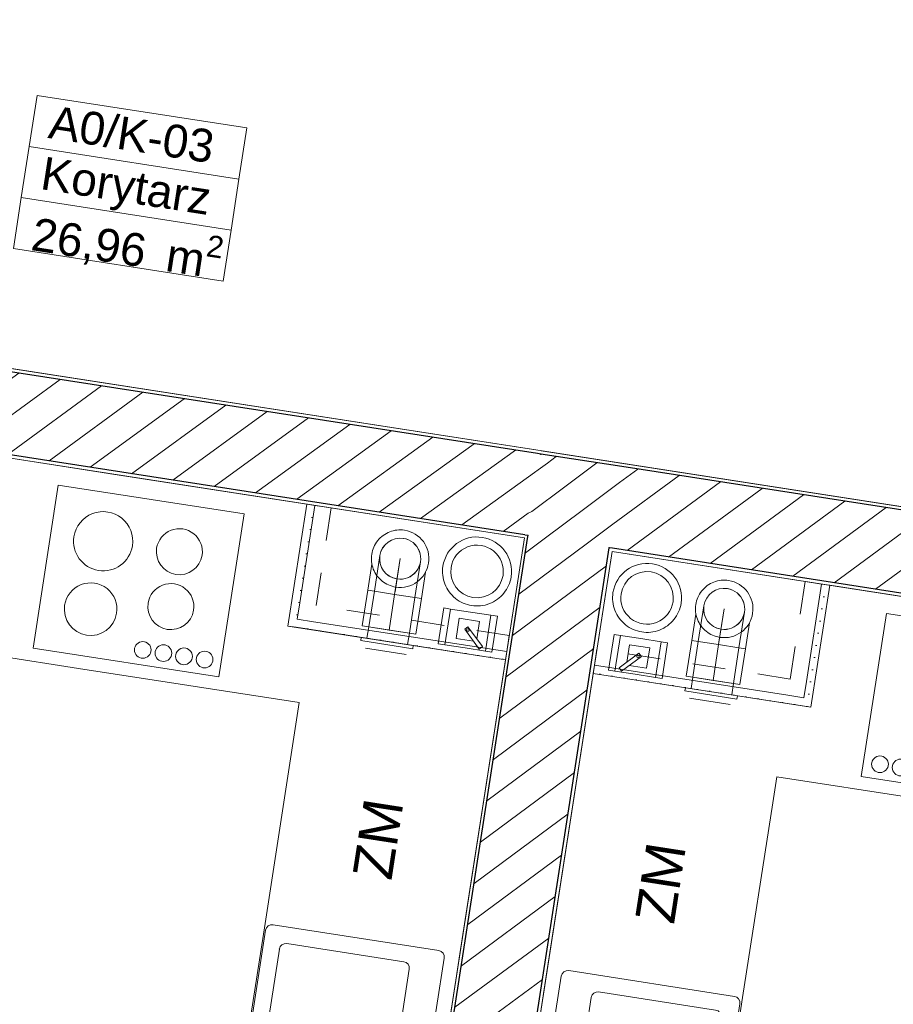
# Model space of a CAD drawing. Header units: metres. Extents: x 5509548 to 5517943, y 5680530 to 5684871.
# Tile 117 of 124: x 5516189.77 to 5516192.43, y 5683290.32 to 5683293.32. Entities that reach past the tile are written whole.
import ezdxf
from ezdxf.enums import TextEntityAlignment as Align

# ---------------------------------------------------------------- set-up
doc = ezdxf.new("R2010")
doc.units = ezdxf.units.M
for name, pattern in [('DASHDOT', [1, 0.5, -0.25, 0, -0.25]), ('DASHED', [0.75, 0.5, -0.25]), ('DASHEDX2', [15, 10, -4.999999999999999]), ('Przerywana gęsta', [90, 60, -30])]:
    doc.linetypes.add(name, pattern=pattern)
for name, color, linetype in [('Nowe_A-Meble-Kuchnia', 7, 'CONTINUOUS'), ('Nowe_A-Strefy-Parter', 7, 'CONTINUOUS'), ('Nowe_A-Wentylacja-Mechaniczna-0-5', 7, 'CONTINUOUS'), ('Nowe_A-Ściany-Wewnętrzne', 7, 'CONTINUOUS')]:
    doc.layers.add(name, color=color, linetype=linetype)
for name, color, linetype, lineweight in [('Nowe_A-Meble-Kuchnia_Nr_pióra__4', 7, 'CONTINUOUS', 13), ('Nowe_A-Wentylacja-Mechaniczna-0-5_Nr_pióra__20', 1, 'CONTINUOUS', 13), ('Nowe_A-Wentylacja-Mechaniczna-0-5_Nr_pióra__47', 7, 'CONTINUOUS', 15), ('Nowe_A-Wentylacja-Mechaniczna-0-5_Nr_pióra__67', 7, 'CONTINUOUS', 13), ('Nowe_A-Ściany-Wewnętrzne_Nr_pióra__27', 7, 'CONTINUOUS', 25), ('Nowe_A-Ściany-Wewnętrzne_Nr_pióra__47', 7, 'CONTINUOUS', 15), ('Nowe_Metryczki pomieszczeń Archicada_Nr_pióra__6', 5, 'CONTINUOUS', 13)]:
    doc.layers.add(name, color=color, linetype=linetype, lineweight=lineweight)
for name, color, linetype, lineweight, true_color in [('Nowe_A-Meble-Kuchnia_Nr_pióra__86', 7, 'CONTINUOUS', 13, 0x5555ff), ('Nowe_A-Strefy-Parter_Nr_pióra__94', 7, 'CONTINUOUS', 13, 0xe4ad2c), ('Nowe_A-Wentylacja-Mechaniczna-0-5_Nr_pióra__85', 7, 'CONTINUOUS', 13, 0x80c2ff)]:
    doc.layers.add(name, color=color, linetype=linetype, lineweight=lineweight, true_color=true_color)
doc.styles.add('STYL_AUTOMATYCZNY_1', font='arial.ttf')
doc.styles.add('STYL_AUTOMATYCZNY_2', font='arial.ttf')
pattern_1 = [(0, (0, 0), (0, 86.60254037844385), [0, -50]), (0, (25, 43.30126941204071), (0, 86.60254037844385), [0, -50])]
pattern_2 = [(45, (0, 0), (-63.63960862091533, 63.63960862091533), [])]
pattern_3 = [(0, (0, 0), (0, 37.5), [0, -37.5])]

# ---------------------------------------------------------------- blocks, each defined once
blk = doc.blocks.new('Korytarz_A0_K-03_34', base_point=(76521.66038206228, -108810.2077947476))
at = {"layer": 'Nowe_Metryczki pomieszczeń Archicada_Nr_pióra__6', "color": 5, "linetype": 'Continuous', "lineweight": 13}
for p, q in [((76198.72038206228, -108574.4932947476), (76844.60038206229, -108574.4932947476)), ((76198.72038206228, -108731.6362947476), (76198.72038206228, -108574.4932947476)), ((76844.60038206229, -108574.4932947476), (76844.60038206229, -108731.6362947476)), ((76844.60038206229, -108731.6362947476), (76198.72038206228, -108731.6362947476)), ((76198.72038206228, -108731.6362947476), (76844.60038206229, -108731.6362947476)), ((76198.72038206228, -108888.7792947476), (76198.72038206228, -108731.6362947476)), ((76844.60038206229, -108731.6362947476), (76844.60038206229, -108888.7792947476)), ((76844.60038206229, -108888.7792947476), (76198.72038206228, -108888.7792947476)), ((76198.72038206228, -108888.7792947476), (76844.60038206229, -108888.7792947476)), ((76198.72038206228, -109045.9222947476), (76198.72038206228, -108888.7792947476)), ((76844.60038206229, -108888.7792947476), (76844.60038206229, -109045.9222947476)), ((76844.60038206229, -109045.9222947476), (76198.72038206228, -109045.9222947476))]:
    blk.add_line(p, q, dxfattribs=at)
at = {"layer": 'Nowe_Metryczki pomieszczeń Archicada_Nr_pióra__6', "color": 5, "lineweight": 13, "char_height": 100, "attachment_point": 1, "style": 'STYL_AUTOMATYCZNY_1'}
for s, insert in [('\\A1;{\\pql;\\pt0,2300;\\fArial|b0|i0|c238|p0;\\W1.000000;A0/K-03\\fArial|b0|i0|c238|p0;\\W1.000000;\\A1{\\H.66x;\\S^  ;}\\fArial|b0|i0|c238|p0;\\W1.000000;\\fArial|b0|i0|c238|p0;\\W1.000000;\\A1{\\H.66x;\\S^  ;}}', (76248.72038206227, -108597.3504365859)), ('\\A1;{\\pql;\\pt0,2300;\\fArial|b0|i0|c238|p0;\\W1.000000;Korytarz\\fArial|b0|i0|c238|p0;\\W1.000000;\\A1{\\H.66x;\\S^  ;}\\fArial|b0|i0|c238|p0;\\W1.000000;\\fArial|b0|i0|c238|p0;\\W1.000000;\\A1{\\H.66x;\\S^  ;}}', (76248.72038206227, -108754.4934365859)), ('\\A1;{\\pql;\\pt0,2300;\\fArial|b0|i0|c238|p0;\\W1.000000;26,96\\fArial|b0|i0|c238|p0;\\W1.000000;\\A1{\\H.66x;\\S^  ;}\\fArial|b0|i0|c238|p0;\\W1.000000; m\\fArial|b0|i0|c238|p0;\\W1.000000;\\A1{\\H.66x;\\S2^  ;}}', (76248.72038206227, -108913.0650079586))]:
    blk.add_mtext(s, dxfattribs=dict(at, insert=insert))
blk = doc.blocks.new('Ściana_12', base_point=(78005.07224493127, -117042.597843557))
at = {"layer": 'Nowe_A-Ściany-Wewnętrzne', "linetype": 'Continuous', "lineweight": 0, "true_color": 0x000000}
h = blk.add_hatch(dxfattribs=at)
h.set_pattern_fill('Tynk', color=18, style=0, pattern_type=2)
h.set_pattern_definition(pattern_1)
h.paths.add_polyline_path([(77880.07224493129, -109407.5958496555), (77870.07224493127, -109407.5958496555), (77880.07224493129, -109417.5958496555)])
h = blk.add_hatch(dxfattribs=at)
h.set_pattern_fill('Tynk', color=18, style=0, pattern_type=2)
h.set_pattern_definition(pattern_1)
h.paths.add_polyline_path([(77870.07224493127, -109417.5958496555), (77880.0722449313, -109417.5958496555), (77870.07224493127, -109407.5958496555)])
h = blk.add_hatch(dxfattribs=at)
h.set_pattern_fill('Bloczki_ceramiczne', color=18, style=0, pattern_type=2)
h.set_pattern_definition(pattern_2)
h.paths.add_polyline_path([(78130.07224493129, -109417.5958496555), (77880.07224493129, -109417.5958496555), (78130.07224493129, -109667.5958496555)])
h = blk.add_hatch(dxfattribs=at)
h.set_pattern_fill('Bloczki_ceramiczne', color=18, style=0, pattern_type=2)
h.set_pattern_definition(pattern_2)
h.paths.add_polyline_path([(77880.07224493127, -109667.5958496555), (78130.07224493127, -109667.5958496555), (77880.07224493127, -109417.5958496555)])
h = blk.add_hatch(dxfattribs=at)
h.set_pattern_fill('Tynk', color=18, style=0, pattern_type=2)
h.set_pattern_definition(pattern_1)
h.paths.add_polyline_path([(77870.07224493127, -109667.5958496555), (77870.07224493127, -109677.5958496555), (77880.07224493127, -109677.5958496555), (77880.07224493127, -109667.5958496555)])
h = blk.add_hatch(dxfattribs=at)
h.set_pattern_fill('Tynk', color=18, style=0, pattern_type=2)
h.set_pattern_definition(pattern_1)
h.paths.add_polyline_path([(77870.07224493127, -109677.5958496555), (77870.07224493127, -112957.5958496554), (77880.07224493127, -112957.5958496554), (77880.07224493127, -109677.5958496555)])
h = blk.add_hatch(dxfattribs=at)
h.set_pattern_fill('Bloczki_ceramiczne', color=18, style=0, pattern_type=2)
h.set_pattern_definition(pattern_2)
h.paths.add_polyline_path([(77880.07224493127, -109667.5958496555), (77880.07224493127, -112967.5958496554), (78130.07224493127, -112967.5958496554), (78130.07224493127, -109667.5958496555)])
h = blk.add_hatch(dxfattribs=at)
h.set_pattern_fill('Tynk', color=18, style=0, pattern_type=2)
h.set_pattern_definition(pattern_1)
h.paths.add_polyline_path([(78140.07224493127, -109667.5958496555), (78130.07224493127, -109667.5958496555), (78140.07224493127, -109677.5958496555)])
h = blk.add_hatch(dxfattribs=at)
h.set_pattern_fill('Tynk', color=18, style=0, pattern_type=2)
h.set_pattern_definition(pattern_1)
h.paths.add_polyline_path([(78130.07224493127, -109677.5958496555), (78140.07224493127, -109677.5958496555), (78130.07224493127, -109667.5958496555)])
h = blk.add_hatch(dxfattribs=at)
h.set_pattern_fill('Tynk', color=18, style=0, pattern_type=2)
h.set_pattern_definition(pattern_1)
h.paths.add_polyline_path([(78130.07224493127, -109677.5958496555), (78130.07224493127, -112957.5958496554), (78140.07224493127, -112957.5958496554), (78140.07224493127, -109677.5958496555)])
at = {"layer": 'Nowe_A-Ściany-Wewnętrzne_Nr_pióra__27', "color": 7, "linetype": 'Continuous', "lineweight": 25}
for p, q in [((77880.07224493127, -109417.5958496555), (77870.07224493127, -109417.5958496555)), ((78130.07224493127, -109417.5958496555), (77880.07224493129, -109417.5958496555)), ((77870.07224493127, -109667.5958496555), (77880.07224493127, -109667.5958496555)), ((77880.07224493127, -109677.5958496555), (77880.07224493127, -109667.5958496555)), ((77880.07224493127, -112957.5958496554), (77880.07224493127, -109677.5958496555)), ((78140.07224493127, -109667.5958496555), (78130.07224493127, -109667.5958496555)), ((78130.07224493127, -112967.5958496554), (78130.07224493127, -109667.5958496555))]:
    blk.add_line(p, q, dxfattribs=at)
for p in [(77880.07224493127, -109417.5958496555), (78130.07224493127, -109667.5958496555)]:
    blk.add_point(p, dxfattribs=at)
at = {"layer": 'Nowe_A-Ściany-Wewnętrzne_Nr_pióra__47', "color": 7, "linetype": 'Continuous', "lineweight": 15, "flags": 128}
for points in [[(77870.07224493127, -109677.5958496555), (77870.07224493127, -112957.5958496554)], [(78140.07224493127, -112957.5958496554), (78140.07224493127, -109677.5958496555)]]:
    blk.add_lwpolyline(points, dxfattribs=at)
blk = doc.blocks.new('Ściana_20', base_point=(85505.07233203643, -109542.5958496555))
at = {"layer": 'Nowe_A-Ściany-Wewnętrzne', "linetype": 'Continuous', "lineweight": 0, "true_color": 0x000000}
h = blk.add_hatch(dxfattribs=at)
h.set_pattern_fill('Tynk', color=18, style=0, pattern_type=2)
h.set_pattern_definition(pattern_1)
h.paths.add_polyline_path([(77880.07224493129, -109407.5958558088), (77880.07224493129, -109417.5958943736), (80935.07821815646, -109417.5958943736), (80935.07821815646, -109407.5958558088)])
h = blk.add_hatch(dxfattribs=at)
h.set_pattern_fill('Bloczki_ceramiczne', color=18, style=0, pattern_type=2)
h.set_pattern_definition(pattern_2)
h.paths.add_polyline_path([(78130.07224493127, -109667.5958496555), (80210.0781762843, -109667.5958496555), (80210.0781762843, -109417.5958496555), (78130.07224493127, -109417.5958496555)])
h = blk.add_hatch(dxfattribs=at)
h.set_pattern_fill('Tynk', color=18, style=0, pattern_type=2)
h.set_pattern_definition(pattern_1)
h.paths.add_polyline_path([(78140.07224493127, -109677.5958496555), (80200.0781762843, -109677.5958496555), (80200.0781762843, -109667.5958496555), (78140.07224493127, -109667.5958496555)])
at = {"layer": 'Nowe_A-Ściany-Wewnętrzne_Nr_pióra__27', "color": 7, "linetype": 'Continuous', "lineweight": 25}
for p, q in [((78130.07224493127, -109417.5958496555), (77880.07224493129, -109417.5958496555)), ((80210.0781762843, -109417.5958496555), (78130.07224493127, -109417.5958496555)), ((78140.07224493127, -109667.5958496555), (78130.07224493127, -109667.5958496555)), ((80200.0781762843, -109667.5958496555), (78140.07224493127, -109667.5958496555))]:
    blk.add_line(p, q, dxfattribs=at)
at = {"layer": 'Nowe_A-Ściany-Wewnętrzne_Nr_pióra__47', "color": 7, "linetype": 'Continuous', "lineweight": 15, "flags": 128}
for points in [[(80935.07813669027, -109407.5958496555), (77880.07224493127, -109407.5958496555)], [(78140.07224493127, -109677.5958496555), (80200.0781762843, -109677.5958496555)]]:
    blk.add_lwpolyline(points, dxfattribs=at)
blk = doc.blocks.new('Ściana_53', base_point=(70505.0721578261, -109542.5958496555))
at = {"layer": 'Nowe_A-Ściany-Wewnętrzne', "linetype": 'Continuous', "lineweight": 0, "true_color": 0x000000}
h = blk.add_hatch(dxfattribs=at)
h.set_pattern_fill('Tynk', color=18, style=0, pattern_type=2)
h.set_pattern_definition(pattern_1)
h.paths.add_polyline_path([(77870.07224493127, -109407.5958039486), (75775.07223366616, -109407.5958952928), (75775.07223366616, -109417.5958022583), (77870.07224493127, -109417.5958022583)])
h = blk.add_hatch(dxfattribs=at)
h.set_pattern_fill('Bloczki_ceramiczne', color=18, style=0, pattern_type=2)
h.set_pattern_definition(pattern_2)
h.paths.add_polyline_path([(76000.07224493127, -109667.5958496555), (77870.07224493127, -109667.5958496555), (77870.07224493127, -109417.5958496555), (76000.07224493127, -109417.5958496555)])
h = blk.add_hatch(dxfattribs=at)
h.set_pattern_fill('Bloczki_ceramiczne', color=18, style=0, pattern_type=2)
h.set_pattern_definition(pattern_2)
h.paths.add_polyline_path([(77870.07224493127, -109417.5958496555), (77870.07224493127, -109667.5958496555), (77880.07224493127, -109667.5958496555), (77880.07224493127, -109417.5958496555)])
h = blk.add_hatch(dxfattribs=at)
h.set_pattern_fill('Tynk', color=18, style=0, pattern_type=2)
h.set_pattern_definition(pattern_1)
h.paths.add_polyline_path([(76010.07224493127, -109677.5958496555), (77870.07224493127, -109677.5958496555), (77870.07224493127, -109667.5958496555), (76010.07224493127, -109667.5958496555)])
at = {"layer": 'Nowe_A-Ściany-Wewnętrzne_Nr_pióra__27', "color": 7, "linetype": 'Continuous', "lineweight": 25}
for p, q in [((77870.07224493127, -109417.5958496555), (76000.07224493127, -109417.5958496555)), ((77880.07224493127, -109417.5958496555), (77870.07224493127, -109417.5958496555)), ((77870.07224493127, -109667.5958496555), (76010.07224493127, -109667.5958496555)), ((77870.07224493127, -109667.5958496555), (77880.07224493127, -109667.5958496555))]:
    blk.add_line(p, q, dxfattribs=at)
at = {"layer": 'Nowe_A-Ściany-Wewnętrzne_Nr_pióra__47', "color": 7, "linetype": 'Continuous', "lineweight": 15, "flags": 128}
for points in [[(77870.07224493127, -109407.5958496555), (75775.07228585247, -109407.5958496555)], [(76010.07224493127, -109677.5958496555), (77870.07224493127, -109677.5958496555)]]:
    blk.add_lwpolyline(points, dxfattribs=at)
blk = doc.blocks.new('Wbudowana zmywarka 27')
at = {"layer": 'Nowe_A-Meble-Kuchnia_Nr_pióra__4', "color": 7, "linetype": 'Continuous', "lineweight": 13}
for p, q in [((0, 600), (600, 600)), ((0, 0), (600, 0))]:
    blk.add_line(p, q, dxfattribs=at)
at = {"layer": 'Nowe_A-Meble-Kuchnia_Nr_pióra__86', "color": 173, "lineweight": 13, "true_color": 0x5555ff, "style": 'STYL_AUTOMATYCZNY_2'}
blk.add_attdef('txt', text='', height=120, dxfattribs=at).set_placement((300, 306.8571737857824), align=Align.MIDDLE_CENTER)
blk = doc.blocks.new('Szafka narożna krótka 24')
at = {"layer": 'Nowe_A-Meble-Kuchnia_Nr_pióra__4', "color": 7, "linetype": 'Continuous', "lineweight": 13}
for p, q in [((0, 0), (0, 680.0000000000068)), ((0, 680.0000000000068), (1280, 680.0000000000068)), ((600, 0), (600, 79.99999999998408)), ((1280, 79.99999999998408), (600, 79.99999999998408))]:
    blk.add_line(p, q, dxfattribs=at)
blk = doc.blocks.new('Szafka stojąca 2D 24')
at = {"layer": 'Nowe_A-Meble-Kuchnia_Nr_pióra__4', "color": 7, "linetype": 'Continuous', "lineweight": 13}
for p, q in [((0, 600.0000000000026), (800, 600.0000000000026)), ((461.0000000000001, 455.0000000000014), (70, 455.0000000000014)), ((50, 435.0000000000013), (50, 75.0000000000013)), ((481.0000000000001, 75.0000000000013), (481.0000000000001, 435.0000000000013)), ((730, 405.0000000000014), (531.0000000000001, 405.0000000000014)), ((710, 395.0000000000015), (551.0000000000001, 395.0000000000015)), ((551.0000000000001, 395.0000000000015), (551.0000000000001, 390.0000000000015)), ((551.0000000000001, 390.0000000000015), (710, 390.0000000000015)), ((710, 390.0000000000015), (710, 395.0000000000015)), ((511.0000000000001, 385.0000000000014), (511.0000000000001, 75.0000000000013)), ((710, 362.0000000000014), (551.0000000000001, 362.0000000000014)), ((551.0000000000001, 362.0000000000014), (551.0000000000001, 357.0000000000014)), ((710, 357.0000000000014), (710, 362.0000000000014)), ((750, 75.0000000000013), (750, 385.0000000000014)), ((551.0000000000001, 357.0000000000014), (710, 357.0000000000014)), ((710, 329.0000000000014), (551.0000000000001, 329.0000000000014)), ((551.0000000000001, 329.0000000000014), (551.0000000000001, 324.0000000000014)), ((551.0000000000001, 324.0000000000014), (710, 324.0000000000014)), ((710, 324.0000000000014), (710, 329.0000000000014)), ((710, 296.0000000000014), (551.0000000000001, 296.0000000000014)), ((551.0000000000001, 296.0000000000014), (551.0000000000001, 291.0000000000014)), ((551.0000000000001, 291.0000000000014), (710, 291.0000000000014)), ((710, 291.0000000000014), (710, 296.0000000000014)), ((710, 263.0000000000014), (551.0000000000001, 263.0000000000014)), ((551.0000000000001, 263.0000000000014), (551.0000000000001, 258.0000000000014)), ((551.0000000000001, 258.0000000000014), (710, 258.0000000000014)), ((710, 258.0000000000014), (710, 263.0000000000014)), ((710, 230.0000000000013), (551.0000000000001, 230.0000000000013)), ((551.0000000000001, 230.0000000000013), (551.0000000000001, 225.0000000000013)), ((551.0000000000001, 225.0000000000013), (710, 225.0000000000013)), ((710, 225.0000000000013), (710, 230.0000000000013)), ((710, 197.0000000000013), (551.0000000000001, 197.0000000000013)), ((551.0000000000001, 197.0000000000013), (551.0000000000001, 192.0000000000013)), ((551.0000000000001, 192.0000000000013), (710, 192.0000000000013)), ((710, 192.0000000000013), (710, 197.0000000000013)), ((710, 164.0000000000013), (551.0000000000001, 164.0000000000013)), ((551.0000000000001, 164.0000000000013), (551.0000000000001, 159.0000000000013)), ((551.0000000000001, 159.0000000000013), (710, 159.0000000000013)), ((710, 159.0000000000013), (710, 164.0000000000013)), ((710, 131.0000000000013), (551.0000000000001, 131.0000000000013)), ((551.0000000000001, 131.0000000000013), (551.0000000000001, 126.0000000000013)), ((551.0000000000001, 126.0000000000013), (710, 126.0000000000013)), ((710, 126.0000000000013), (710, 131.0000000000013)), ((710, 98.0000000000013), (551.0000000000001, 98.0000000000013)), ((551.0000000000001, 98.0000000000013), (551.0000000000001, 93.00000000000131)), ((551.0000000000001, 93.00000000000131), (710, 93.00000000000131)), ((710, 93.00000000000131), (710, 98.0000000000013)), ((710, 65.00000000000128), (551.0000000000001, 65.00000000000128)), ((551.0000000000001, 65.00000000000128), (551.0000000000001, 60.00000000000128)), ((551.0000000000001, 60.00000000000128), (710, 60.00000000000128)), ((710, 60.00000000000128), (710, 65.00000000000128)), ((70, 55.00000000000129), (461.0000000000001, 55.00000000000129)), ((531.0000000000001, 55.00000000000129), (730, 55.00000000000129)), ((0, 0), (800, 0))]:
    blk.add_line(p, q, dxfattribs=at)
at = {"layer": 'Nowe_A-Meble-Kuchnia_Nr_pióra__4', "color": 7, "linetype": 'Continuous', "lineweight": 13, "flags": 128}
for points in [[(20, 5.000000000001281), (780, 5.000000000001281, 0.4142135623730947), (800, 25.00000000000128), (800, 535.0000000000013, 0.414213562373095), (780, 555.0000000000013), (20, 555.0000000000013, 0.414213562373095), (0, 535.0000000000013), (0, 25.00000000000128, 0.414213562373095)], [(476.0338368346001, 474.0000000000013), (487.0000000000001, 474.0000000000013), (487.0000000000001, 525.0000000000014, -0.9999999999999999), (505.0000000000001, 525.0000000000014), (505.0000000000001, 474.0000000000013), (515.9661631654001, 474.0000000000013), (515.9661631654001, 539.0000000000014), (476.0338368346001, 539.0000000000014)], [(487.0000000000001, 327.1104776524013, 0.9999999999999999), (505.0000000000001, 327.1567353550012), (505.0000000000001, 525.0000000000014, 0.9999999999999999), (487.0000000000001, 525.0000000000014)]]:
    blk.add_lwpolyline(points, format="xyb", close=True, dxfattribs=at)
for points in [[(476.3038449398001, 438.0000000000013), (487.0000000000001, 438.0000000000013), (487.0000000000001, 473.0000000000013), (476.3038449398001, 473.0000000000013)], [(515.6961550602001, 438.0000000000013), (515.6961550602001, 473.0000000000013), (505.0000000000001, 473.0000000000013), (505.0000000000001, 438.0000000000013)]]:
    blk.add_lwpolyline(points, close=True, dxfattribs=at)
at = {"layer": 'Nowe_A-Meble-Kuchnia_Nr_pióra__4', "color": 7, "linetype": 'Continuous', "lineweight": 13}
blk.add_circle((268.0000000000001, 320.0000000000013), 30, dxfattribs=at)
for centre, radius, start, end in [((70.00000000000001, 435.0000000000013), 20.00000000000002, 90, 180), ((461.0000000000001, 435.0000000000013), 20.00000000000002, 0, 90), ((531.0000000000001, 385.0000000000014), 20.00000000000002, 90, 180), ((730, 385.0000000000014), 20.00000000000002, 0, 90), ((70, 75.0000000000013), 20, 180, 270), ((461.0000000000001, 75.00000000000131), 20.00000000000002, 270, 0), ((531.0000000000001, 75.00000000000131), 20.00000000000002, 180, 270), ((730, 75.00000000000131), 20.00000000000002, 270, 0)]:
    blk.add_arc(centre, radius, start, end, dxfattribs=at)
for p in [(70, 55.00000000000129), (531.0000000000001, 55.00000000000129)]:
    blk.add_point(p, dxfattribs=at)
blk = doc.blocks.new('Szafka stojąca szufladowa 24_4')
at = {"layer": 'Nowe_A-Meble-Kuchnia_Nr_pióra__4', "color": 7, "linetype": 'Continuous', "lineweight": 13}
for p, q in [((0, 600.0000000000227), (579.9999999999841, 600.0000000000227)), ((0, 0), (579.9999999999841, 0))]:
    blk.add_line(p, q, dxfattribs=at)
blk = doc.blocks.new('Ściana_163', base_point=(78810.0722449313, -109542.5958496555))
at = {"layer": 'Nowe_A-Wentylacja-Mechaniczna-0-5', "linetype": 'Continuous', "lineweight": 0, "true_color": 0x000000}
h = blk.add_hatch(dxfattribs=at)
h.set_pattern_fill('Gips', color=18, style=0, pattern_type=2)
h.set_pattern_definition(pattern_3)
h.paths.add_polyline_path([(78810.0722449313, -110027.5958496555), (78810.0722449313, -109677.5958496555), (78785.0722449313, -109677.5958496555), (78785.0722449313, -110027.5958496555)])
h = blk.add_hatch(dxfattribs=at)
h.set_pattern_fill('Gips', color=18, style=0, pattern_type=2)
h.set_pattern_definition(pattern_3)
h.paths.add_polyline_path([(78785.0722449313, -110052.5958496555), (78810.0722449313, -110052.5958496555), (78785.0722449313, -110027.5958496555)])
h = blk.add_hatch(dxfattribs=at)
h.set_pattern_fill('Gips', color=18, style=0, pattern_type=2)
h.set_pattern_definition(pattern_3)
h.paths.add_polyline_path([(78785.0722449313, -110027.5958496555), (78810.0722449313, -110052.5958496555), (78810.0722449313, -110027.5958496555)])
at = {"layer": 'Nowe_A-Wentylacja-Mechaniczna-0-5_Nr_pióra__47', "color": 7, "linetype": 'Przerywana gęsta', "lineweight": 15, "flags": 128}
blk.add_lwpolyline([(78735.0722449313, -109677.5958496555), (78735.0722449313, -109977.5958496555)], dxfattribs=at)
at = {"layer": 'Nowe_A-Wentylacja-Mechaniczna-0-5_Nr_pióra__47', "color": 7, "linetype": 'Continuous', "lineweight": 15, "flags": 128}
for points in [[(78785.0722449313, -109677.5958496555), (78735.0722449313, -109677.5958496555)], [(78810.0722449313, -109677.5958496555), (78785.0722449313, -109677.5958496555)], [(78810.0722449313, -110052.5958496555), (78810.0722449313, -109677.5958496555)], [(78810.0722449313, -110052.5958496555), (78785.0722449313, -110052.5958496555)]]:
    blk.add_lwpolyline(points, dxfattribs=at)
at = {"layer": 'Nowe_A-Wentylacja-Mechaniczna-0-5_Nr_pióra__67', "color": 7, "linetype": 'Continuous', "lineweight": 13}
for p, q in [((78785.0722449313, -109977.5958496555), (78785.0722449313, -109677.5958496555)), ((78785.0722449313, -110027.5958496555), (78785.0722449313, -109977.5958496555)), ((78735.0722449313, -110027.5958496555), (78785.0722449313, -110027.5958496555))]:
    blk.add_line(p, q, dxfattribs=at)
blk = doc.blocks.new('Ściana_164', base_point=(78810.0722449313, -110052.5958496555))
at = {"layer": 'Nowe_A-Wentylacja-Mechaniczna-0-5', "linetype": 'Continuous', "lineweight": 0, "true_color": 0x000000}
h = blk.add_hatch(dxfattribs=at)
h.set_pattern_fill('Gips', color=18, style=0, pattern_type=2)
h.set_pattern_definition(pattern_3)
h.paths.add_polyline_path([(78785.0722449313, -110027.5958496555), (78140.07224493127, -110027.5958496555), (78140.07224493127, -110052.5958496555), (78785.0722449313, -110052.5958496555)])
at = {"layer": 'Nowe_A-Wentylacja-Mechaniczna-0-5_Nr_pióra__47', "color": 7, "linetype": 'Przerywana gęsta', "lineweight": 15, "flags": 128}
blk.add_lwpolyline([(78735.0722449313, -109977.5958496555), (78140.07224493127, -109977.5958496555)], dxfattribs=at)
at = {"layer": 'Nowe_A-Wentylacja-Mechaniczna-0-5_Nr_pióra__47', "color": 7, "linetype": 'Continuous', "lineweight": 15, "flags": 128}
for points in [[(78140.07224493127, -110027.5958496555), (78140.07224493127, -109977.5958496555)], [(78140.07224493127, -110052.5958496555), (78140.07224493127, -110027.5958496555)], [(78140.07224493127, -110052.5958496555), (78785.0722449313, -110052.5958496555)]]:
    blk.add_lwpolyline(points, dxfattribs=at)
at = {"layer": 'Nowe_A-Wentylacja-Mechaniczna-0-5_Nr_pióra__67', "color": 7, "linetype": 'Continuous', "lineweight": 13}
for p, q in [((78140.07224493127, -110027.5958496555), (78735.0722449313, -110027.5958496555)), ((78735.0722449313, -110027.5958496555), (78785.0722449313, -110027.5958496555))]:
    blk.add_line(p, q, dxfattribs=at)
blk = doc.blocks.new('Ściana_165', base_point=(77200.07224493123, -109542.5958496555))
at = {"layer": 'Nowe_A-Wentylacja-Mechaniczna-0-5', "linetype": 'Continuous', "lineweight": 0, "true_color": 0x000000}
h = blk.add_hatch(dxfattribs=at)
h.set_pattern_fill('Gips', color=18, style=0, pattern_type=2)
h.set_pattern_definition(pattern_3)
h.paths.add_polyline_path([(77200.07224493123, -109677.5958496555), (77200.07224493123, -110027.5958496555), (77225.07224642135, -110027.5958496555), (77225.07224642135, -109677.5958496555)])
h = blk.add_hatch(dxfattribs=at)
h.set_pattern_fill('Gips', color=18, style=0, pattern_type=2)
h.set_pattern_definition(pattern_3)
h.paths.add_polyline_path([(77225.07224493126, -110027.5958496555), (77200.07224493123, -110052.5958496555), (77225.07224493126, -110052.5958496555)])
h = blk.add_hatch(dxfattribs=at)
h.set_pattern_fill('Gips', color=18, style=0, pattern_type=2)
h.set_pattern_definition(pattern_3)
h.paths.add_polyline_path([(77225.07224493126, -110027.5958496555), (77200.07224493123, -110027.5958496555), (77200.07224493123, -110052.5958496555)])
at = {"layer": 'Nowe_A-Wentylacja-Mechaniczna-0-5_Nr_pióra__47', "color": 7, "linetype": 'Continuous', "lineweight": 15, "flags": 128}
for points in [[(77200.07224493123, -109677.5958496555), (77200.07224493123, -110052.5958496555)], [(77200.07224493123, -109677.5958496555), (77225.07224493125, -109677.5958496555)], [(77225.07224493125, -109677.5958496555), (77275.07224493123, -109677.5958496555)], [(77200.07224493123, -110052.5958496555), (77225.07224493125, -110052.5958496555)]]:
    blk.add_lwpolyline(points, dxfattribs=at)
at = {"layer": 'Nowe_A-Wentylacja-Mechaniczna-0-5_Nr_pióra__47', "color": 7, "linetype": 'Przerywana gęsta', "lineweight": 15, "flags": 128}
blk.add_lwpolyline([(77275.07224493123, -109977.5958496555), (77275.07224493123, -109677.5958496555)], dxfattribs=at)
at = {"layer": 'Nowe_A-Wentylacja-Mechaniczna-0-5_Nr_pióra__67', "color": 7, "linetype": 'Continuous', "lineweight": 13}
for p, q in [((77225.07224493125, -109677.5958496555), (77225.07224493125, -109977.5958496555)), ((77225.07224493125, -109977.5958496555), (77225.07224493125, -110027.5958496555)), ((77225.07224493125, -110027.5958496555), (77275.07224493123, -110027.5958496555))]:
    blk.add_line(p, q, dxfattribs=at)
blk = doc.blocks.new('Ściana_166', base_point=(77200.07224493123, -110052.5958496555))
at = {"layer": 'Nowe_A-Wentylacja-Mechaniczna-0-5', "linetype": 'Continuous', "lineweight": 0, "true_color": 0x000000}
h = blk.add_hatch(dxfattribs=at)
h.set_pattern_fill('Gips', color=18, style=0, pattern_type=2)
h.set_pattern_definition(pattern_3)
h.paths.add_polyline_path([(77225.07224493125, -110052.5958496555), (77870.07224493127, -110052.5958496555), (77870.07224493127, -110027.5958496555), (77225.07224493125, -110027.5958496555)])
at = {"layer": 'Nowe_A-Wentylacja-Mechaniczna-0-5_Nr_pióra__47', "color": 7, "linetype": 'Przerywana gęsta', "lineweight": 15, "flags": 128}
blk.add_lwpolyline([(77870.07224493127, -109977.5958496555), (77275.07224493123, -109977.5958496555)], dxfattribs=at)
at = {"layer": 'Nowe_A-Wentylacja-Mechaniczna-0-5_Nr_pióra__47', "color": 7, "linetype": 'Continuous', "lineweight": 15, "flags": 128}
for points in [[(77870.07224493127, -110027.5958496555), (77870.07224493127, -109977.5958496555)], [(77870.07224493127, -110052.5958496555), (77870.07224493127, -110027.5958496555)], [(77225.07224493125, -110052.5958496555), (77870.07224493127, -110052.5958496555)]]:
    blk.add_lwpolyline(points, dxfattribs=at)
at = {"layer": 'Nowe_A-Wentylacja-Mechaniczna-0-5_Nr_pióra__67', "color": 7, "linetype": 'Continuous', "lineweight": 13}
for p, q in [((77225.07224493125, -110027.5958496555), (77275.07224493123, -110027.5958496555)), ((77275.07224493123, -110027.5958496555), (77870.07224493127, -110027.5958496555))]:
    blk.add_line(p, q, dxfattribs=at)
blk = doc.blocks.new('Płyta kuchenna elektryczna 27')
at = {"layer": 'Nowe_A-Meble-Kuchnia_Nr_pióra__4', "color": 7, "linetype": 'Continuous', "lineweight": 13}
for p, q in [((572.0000000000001, 502), (0, 502)), ((0, 502), (0, 0)), ((572.0000000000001, 0), (572.0000000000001, 502)), ((0, 0), (572.0000000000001, 0))]:
    blk.add_line(p, q, dxfattribs=at)
for centre in [(330.7000000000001, 45.72), (394.2000000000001, 45.72), (457.7000000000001, 45.72), (521.2000000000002, 45.72)]:
    blk.add_circle(centre, 25.4, dxfattribs=at)
for centre, radius, start, end in [((161, 354.0000000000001), 90, 0, 180), ((395, 358.0000000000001), 70, 0, 180), ((161, 354.0000000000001), 90, 180, 0), ((395, 358.0000000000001), 70, 180, 0), ((395, 189), 70, 0, 180), ((155, 144), 80, 0, 180), ((395, 189), 70, 180, 0), ((155, 144), 80, 180, 0)]:
    blk.add_arc(centre, radius, start, end, dxfattribs=at)

msp = doc.modelspace()

# ---------------------------------------------------------------- linework, layer by layer
at = {"layer": 'Nowe_A-Strefy-Parter_Nr_pióra__94', "color": 42, "linetype": 'Continuous', "lineweight": 13, "true_color": 0xe4ad2c, "flags": 128}
for points in [[(5516184.482423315, 5683294.925586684), (5516184.201949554, 5683293.117207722), (5516198.757918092, 5683290.859623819), (5516199.038391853, 5683292.668002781)], [(5516187.819143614, 5683290.112318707), (5516187.601630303, 5683288.70988272), (5516188.095722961, 5683288.633250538), (5516188.07503225, 5683288.499845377), (5516187.580939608, 5683288.576477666), (5516187.039794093, 5683285.087394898), (5516190.197045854, 5683284.597715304), (5516190.781749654, 5683288.367643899), (5516190.18874286, 5683288.459617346), (5516190.209433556, 5683288.593022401), (5516190.802344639, 5683288.501063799), (5516191.247662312, 5683291.371728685), (5516190.585589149, 5683291.474414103), (5516190.643063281, 5683291.84498357), (5516188.147895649, 5683292.231976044), (5516187.839834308, 5683290.245723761)], [(5516190.463855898, 5683284.556333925), (5516193.621107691, 5683284.066654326), (5516194.25409099, 5683288.14786919), (5516194.945826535, 5683288.040583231), (5516195.124378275, 5683289.191811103), (5516193.681627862, 5683289.415577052), (5516193.311058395, 5683289.473051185), (5516193.607624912, 5683291.385189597), (5516192.234041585, 5683291.598227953), (5516192.176567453, 5683291.227658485), (5516191.514494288, 5683291.330343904), (5516191.069346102, 5683288.45965273), (5516191.662257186, 5683288.367694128), (5516191.641566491, 5683288.234289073), (5516191.048559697, 5683288.32626252)]]:
    msp.add_lwpolyline(points, close=True, dxfattribs=at)
at = {"layer": 'Nowe_A-Wentylacja-Mechaniczna-0-5_Nr_pióra__20', "color": 1, "linetype": 'Continuous', "lineweight": 13}
for p, q in [((5516190.84870127, 5683291.580244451), (5516190.865560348, 5683291.688944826)), ((5516190.989070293, 5683291.669701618), (5516190.972224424, 5683291.561086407)), ((5516190.831848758, 5683291.471586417), (5516190.848707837, 5683291.580286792)), ((5516190.910462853, 5683291.570665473), (5516190.848701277, 5683291.580244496)), ((5516190.848707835, 5683291.58028678), (5516190.910469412, 5683291.570707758)), ((5516190.97222443, 5683291.561086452), (5516190.910462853, 5683291.570665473)), ((5516190.910469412, 5683291.570707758), (5516190.972230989, 5683291.561128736)), ((5516190.97223099, 5683291.561128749), (5516190.955371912, 5683291.452428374)), ((5516191.851195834, 5683291.535988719), (5516191.834349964, 5683291.427373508)), ((5516191.957873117, 5683291.408215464), (5516191.974732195, 5683291.51691584)), ((5516190.826261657, 5683291.437086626), (5516190.83162591, 5683291.471673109)), ((5516190.955149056, 5683291.452515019), (5516190.831625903, 5683291.471673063)), ((5516190.893610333, 5683291.462007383), (5516190.831848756, 5683291.471586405)), ((5516190.95537191, 5683291.452428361), (5516190.893610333, 5683291.462007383)), ((5516190.965545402, 5683291.405364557), (5516190.807435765, 5683291.429886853)), ((5516190.807435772, 5683291.4298869), (5516190.808968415, 5683291.439768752)), ((5516190.808968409, 5683291.439768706), (5516190.967078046, 5683291.415246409)), ((5516190.955149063, 5683291.452515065), (5516190.949784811, 5683291.417928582)), ((5516191.834356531, 5683291.42741585), (5516191.817497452, 5683291.318715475)), ((5516191.83434997, 5683291.427373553), (5516191.896111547, 5683291.417794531)), ((5516191.896118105, 5683291.417836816), (5516191.834356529, 5683291.427415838)), ((5516190.945186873, 5683291.38828298), (5516190.82166372, 5683291.407441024)), ((5516190.967078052, 5683291.415246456), (5516190.965545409, 5683291.405364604)), ((5516191.896111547, 5683291.417794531), (5516191.957873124, 5683291.408215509)), ((5516191.957879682, 5683291.408257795), (5516191.896118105, 5683291.417836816)), ((5516191.941020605, 5683291.299557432), (5516191.957879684, 5683291.408257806)), ((5516191.81773609, 5683291.318730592), (5516191.812371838, 5683291.284144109)), ((5516191.81749745, 5683291.318715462), (5516191.879259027, 5683291.309136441)), ((5516191.817736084, 5683291.318730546), (5516191.941259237, 5683291.299572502)), ((5516191.879259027, 5683291.309136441), (5516191.941020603, 5683291.299557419)), ((5516191.795078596, 5683291.286826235), (5516191.793545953, 5683291.276944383)), ((5516191.793545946, 5683291.276944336), (5516191.951655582, 5683291.25242204)), ((5516191.953188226, 5683291.262303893), (5516191.79507859, 5683291.286826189)), ((5516191.935894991, 5683291.264986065), (5516191.941259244, 5683291.299572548)), ((5516191.8077739, 5683291.254498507), (5516191.931297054, 5683291.235340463)), ((5516191.951655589, 5683291.252422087), (5516191.953188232, 5683291.262303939))]:
    msp.add_line(p, q, dxfattribs=at)
at = {"layer": 'Nowe_A-Wentylacja-Mechaniczna-0-5_Nr_pióra__20', "color": 1, "linetype": 'DASHDOT', "lineweight": 13}
for p, q in [((5516190.927321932, 5683291.679365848), (5516190.910462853, 5683291.570665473)), ((5516190.927321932, 5683291.679365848), (5516190.911612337, 5683291.578076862)), ((5516190.893610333, 5683291.462007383), (5516190.910469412, 5683291.570707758)), ((5516190.910469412, 5683291.570707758), (5516190.910462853, 5683291.570665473)), ((5516190.910462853, 5683291.570665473), (5516190.910469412, 5683291.570707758)), ((5516191.912970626, 5683291.526494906), (5516191.896111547, 5683291.417794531)), ((5516191.912970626, 5683291.526494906), (5516191.89726103, 5683291.42520592)), ((5516190.893610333, 5683291.462007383), (5516190.893618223, 5683291.462058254)), ((5516191.879259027, 5683291.309136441), (5516191.896118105, 5683291.417836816)), ((5516191.896118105, 5683291.417836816), (5516191.896111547, 5683291.417794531)), ((5516191.896111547, 5683291.417794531), (5516191.896118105, 5683291.417836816)), ((5516191.879259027, 5683291.309136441), (5516191.879266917, 5683291.309187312))]:
    msp.add_line(p, q, dxfattribs=at)
at = {"layer": 'Nowe_A-Wentylacja-Mechaniczna-0-5_Nr_pióra__20', "color": 1, "linetype": 'DASHEDX2', "lineweight": 13}
for p, q in [((5516190.828937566, 5683291.583309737), (5516190.841238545, 5683291.662621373)), ((5516191.004470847, 5683291.638504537), (5516190.991988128, 5683291.55802112)), ((5516190.812085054, 5683291.474651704), (5516190.828944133, 5683291.583352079)), ((5516190.848701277, 5683291.580244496), (5516190.828937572, 5683291.583309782)), ((5516190.828944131, 5683291.583352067), (5516190.848707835, 5683291.58028678)), ((5516190.991988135, 5683291.558021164), (5516190.97222443, 5683291.561086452)), ((5516190.972230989, 5683291.561128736), (5516190.991994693, 5683291.558063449)), ((5516190.991994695, 5683291.558063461), (5516190.975135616, 5683291.449363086)), ((5516191.827068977, 5683291.510922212), (5516191.814586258, 5683291.430438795)), ((5516191.977636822, 5683291.405150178), (5516191.989937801, 5683291.484461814)), ((5516190.831848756, 5683291.471586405), (5516190.812085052, 5683291.474651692)), ((5516190.975135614, 5683291.449363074), (5516190.95537191, 5683291.452428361)), ((5516191.814592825, 5683291.430481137), (5516191.797733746, 5683291.321780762)), ((5516191.814586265, 5683291.43043884), (5516191.83434997, 5683291.427373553)), ((5516191.834356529, 5683291.427415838), (5516191.814592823, 5683291.430481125)), ((5516191.957873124, 5683291.408215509), (5516191.977636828, 5683291.405150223)), ((5516191.977643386, 5683291.405192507), (5516191.957879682, 5683291.408257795)), ((5516191.96078431, 5683291.296492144), (5516191.977643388, 5683291.40519252)), ((5516191.797733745, 5683291.32178075), (5516191.81749745, 5683291.318715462)), ((5516191.941020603, 5683291.299557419), (5516191.960784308, 5683291.296492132))]:
    msp.add_line(p, q, dxfattribs=at)
for centre, start, end in [((5516190.927114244, 5683291.67939806), 81.18385189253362, 261.1838519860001), ((5516190.927114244, 5683291.67939806), 261.1838519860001, 81.18385189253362), ((5516191.913178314, 5683291.526462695), 81.18385189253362, 261.1838519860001), ((5516191.913178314, 5683291.526462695), 261.1838519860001, 81.18385189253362)]:
    msp.add_arc(centre, 0.08750000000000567, start, end, dxfattribs=at)
at = {"layer": 'Nowe_A-Wentylacja-Mechaniczna-0-5_Nr_pióra__20', "color": 1, "linetype": 'Continuous', "lineweight": 13}
for centre, start, end in [((5516190.927114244, 5683291.67939806), 81.18385214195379, 261.1838514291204), ((5516190.927114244, 5683291.67939806), 81.18385214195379, 261.1838514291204), ((5516190.927321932, 5683291.679365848), 81.18385214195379, 261.1838514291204), ((5516190.927321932, 5683291.679365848), 81.18385214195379, 261.1838514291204), ((5516190.927114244, 5683291.67939806), 261.1838514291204, 81.18385214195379), ((5516190.927114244, 5683291.67939806), 261.1838514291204, 81.18385214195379), ((5516190.927321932, 5683291.679365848), 261.1838514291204, 81.18385214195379), ((5516190.927321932, 5683291.679365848), 261.1838514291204, 81.18385214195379), ((5516191.912970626, 5683291.526494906), 81.18385214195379, 261.1838514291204), ((5516191.912970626, 5683291.526494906), 81.18385214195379, 261.1838514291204), ((5516191.913178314, 5683291.526462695), 81.18385214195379, 261.1838514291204), ((5516191.913178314, 5683291.526462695), 81.18385214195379, 261.1838514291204), ((5516191.912970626, 5683291.526494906), 261.1838514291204, 81.18385214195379), ((5516191.912970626, 5683291.526494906), 261.1838514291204, 81.18385214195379), ((5516191.913178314, 5683291.526462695), 261.1838514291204, 81.18385214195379), ((5516191.913178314, 5683291.526462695), 261.1838514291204, 81.18385214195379)]:
    msp.add_arc(centre, 0.06249999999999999, start, end, dxfattribs=at)
at = {"layer": 'Nowe_A-Wentylacja-Mechaniczna-0-5_Nr_pióra__85', "color": 151, "linetype": 'DASHED', "lineweight": 13, "true_color": 0x80c2ff}
for p, q in [((5516191.043321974, 5683291.420567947), (5516191.060181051, 5683291.529268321)), ((5516191.060181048, 5683291.529268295), (5516191.079944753, 5683291.526203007)), ((5516191.203467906, 5683291.507044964), (5516191.22323161, 5683291.503979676)), ((5516191.223231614, 5683291.503979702), (5516191.206372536, 5683291.395279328)), ((5516191.577837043, 5683291.448981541), (5516191.560977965, 5683291.340281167)), ((5516191.597600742, 5683291.445916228), (5516191.577837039, 5683291.448981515)), ((5516191.740887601, 5683291.423692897), (5516191.721123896, 5683291.426758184)), ((5516191.724028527, 5683291.314992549), (5516191.740887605, 5683291.423692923)), ((5516191.063085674, 5683291.417502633), (5516191.04332197, 5683291.42056792)), ((5516191.206372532, 5683291.395279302), (5516191.186608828, 5683291.398344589)), ((5516191.560977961, 5683291.340281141), (5516191.580741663, 5683291.337215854)), ((5516191.704264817, 5683291.31805781), (5516191.724028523, 5683291.314992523))]:
    msp.add_line(p, q, dxfattribs=at)
at = {"layer": 'Nowe_A-Wentylacja-Mechaniczna-0-5_Nr_pióra__85', "color": 151, "linetype": 'Continuous', "lineweight": 13, "true_color": 0x80c2ff}
for p, q in [((5516191.063085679, 5683291.417502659), (5516191.079944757, 5683291.526203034)), ((5516191.079944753, 5683291.526203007), (5516191.14170633, 5683291.516623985)), ((5516191.138618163, 5683291.517102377), (5516191.13865267, 5683291.517324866)), ((5516191.14170633, 5683291.516623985), (5516191.203467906, 5683291.507044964)), ((5516191.144828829, 5683291.516366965), (5516191.144794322, 5683291.516144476)), ((5516191.097606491, 5683291.436182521), (5516191.107185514, 5683291.497944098)), ((5516191.107185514, 5683291.497944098), (5516191.16894709, 5683291.488365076)), ((5516191.16894709, 5683291.488365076), (5516191.160722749, 5683291.435337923)), ((5516191.203467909, 5683291.50704499), (5516191.186608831, 5683291.398344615)), ((5516191.133598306, 5683291.472420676), (5516191.123509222, 5683291.465040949)), ((5516191.123509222, 5683291.465040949), (5516191.167787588, 5683291.404506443)), ((5516191.177876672, 5683291.411886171), (5516191.133598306, 5683291.472420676)), ((5516191.150633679, 5683291.427958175), (5516191.097606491, 5683291.436182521)), ((5516191.597600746, 5683291.445916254), (5516191.580741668, 5683291.33721588)), ((5516191.659362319, 5683291.436337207), (5516191.597600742, 5683291.445916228)), ((5516191.656308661, 5683291.437038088), (5516191.656274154, 5683291.436815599)), ((5516191.721123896, 5683291.426758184), (5516191.659362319, 5683291.436337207)), ((5516191.662450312, 5683291.435857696), (5516191.662484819, 5683291.436080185)), ((5516191.704264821, 5683291.318057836), (5516191.721123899, 5683291.42675821)), ((5516191.124847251, 5683291.407923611), (5516191.063085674, 5683291.417502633)), ((5516191.186608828, 5683291.398344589), (5516191.124847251, 5683291.407923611)), ((5516191.167787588, 5683291.404506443), (5516191.177876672, 5683291.411886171)), ((5516191.624841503, 5683291.417657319), (5516191.616617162, 5683291.364630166)), ((5516191.68660308, 5683291.408078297), (5516191.624841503, 5683291.417657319)), ((5516191.677024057, 5683291.34631672), (5516191.68660308, 5683291.408078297)), ((5516191.593165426, 5683291.347476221), (5516191.65369993, 5683291.391754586)), ((5516191.661079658, 5683291.381665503), (5516191.600545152, 5683291.337387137)), ((5516191.65369993, 5683291.391754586), (5516191.661079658, 5683291.381665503)), ((5516191.580741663, 5683291.337215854), (5516191.64250324, 5683291.327636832)), ((5516191.600545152, 5683291.337387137), (5516191.593165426, 5683291.347476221)), ((5516191.62399687, 5683291.354541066), (5516191.677024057, 5683291.34631672)), ((5516191.64250324, 5683291.327636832), (5516191.704264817, 5683291.31805781))]:
    msp.add_line(p, q, dxfattribs=at)
at = {"layer": 'Nowe_A-Wentylacja-Mechaniczna-0-5_Nr_pióra__85', "color": 151, "linetype": 'DASHED', "lineweight": 13, "true_color": 0x80c2ff}
for centre, start, end in [((5516191.161048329, 5683291.640346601), 351.1838519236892, 171.1838519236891), ((5516191.678405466, 5683291.560106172), 351.1838520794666, 171.1838519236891), ((5516191.161048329, 5683291.640346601), 171.1838519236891, 351.1838519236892), ((5516191.678405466, 5683291.560106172), 171.1838519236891, 351.1838520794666)]:
    msp.add_arc(centre, 0.1049999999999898, start, end, dxfattribs=at)
at = {"layer": 'Nowe_A-Wentylacja-Mechaniczna-0-5_Nr_pióra__85', "color": 151, "linetype": 'Continuous', "lineweight": 13, "true_color": 0x80c2ff}
for centre, radius, start, end in [((5516191.161048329, 5683291.640346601), 0.08000000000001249, 351.1838514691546, 171.1838521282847), ((5516191.161048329, 5683291.640346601), 0.08000000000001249, 351.1838514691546, 171.1838521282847), ((5516191.161048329, 5683291.640346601), 0.08000000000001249, 171.1838521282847, 351.1838514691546), ((5516191.161048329, 5683291.640346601), 0.08000000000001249, 171.1838521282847, 351.1838514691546), ((5516191.678405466, 5683291.560106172), 0.08000000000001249, 351.1838523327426, 171.1838514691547), ((5516191.678405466, 5683291.560106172), 0.08000000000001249, 351.1838523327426, 171.1838514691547), ((5516191.678405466, 5683291.560106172), 0.08000000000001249, 171.1838514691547, 351.1838523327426), ((5516191.678405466, 5683291.560106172), 0.08000000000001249, 171.1838514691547, 351.1838523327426), ((5516191.13327679, 5683291.462273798), 0.003999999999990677, 81.1838431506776, 261.1838563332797), ((5516191.13327679, 5683291.462273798), 0.003999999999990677, 81.1838431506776, 261.1838563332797), ((5516191.13327679, 5683291.462273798), 0.003999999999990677, 261.1838563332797, 81.1838431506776), ((5516191.13327679, 5683291.462273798), 0.003999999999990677, 261.1838563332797, 81.1838431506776), ((5516191.65093278, 5683291.381987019), 0.003999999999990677, 81.1838431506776, 261.1838563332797), ((5516191.65093278, 5683291.381987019), 0.003999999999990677, 81.1838431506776, 261.1838563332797), ((5516191.65093278, 5683291.381987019), 0.003999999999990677, 261.1838563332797, 81.1838431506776), ((5516191.65093278, 5683291.381987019), 0.003999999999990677, 261.1838563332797, 81.1838431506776)]:
    msp.add_arc(centre, radius, start, end, dxfattribs=at)

# ---------------------------------------------------------------- block references
at = {"layer": 'Nowe_A-Meble-Kuchnia', "color": 7, "linetype": 'Continuous', "lineweight": 13, "yscale": 0.001}
for name, p, xscale, rotation in [('Szafka stojąca szufladowa 24_4', (5516189.948311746, 5683291.345563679), -0.001, 351.1838518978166), ('Szafka narożna krótka 24', (5516191.200927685, 5683291.070330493), -0.001, 351.1838518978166), ('Płyta kuchenna elektryczna 27', (5516189.810175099, 5683291.407187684), 0.001, 351.1838518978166), ('Szafka narożna krótka 24', (5516191.467737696, 5683291.028949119), 0.001, 351.1838518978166), ('Płyta kuchenna elektryczna 27', (5516192.895189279, 5683290.928711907), -0.001, 351.1838518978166), ('Szafka stojąca 2D 24', (5516190.516057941, 5683290.569377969), 0.001, 261.1838518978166), ('Szafka stojąca 2D 24', (5516191.968690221, 5683290.344079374), -0.0009999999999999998, 81.18385189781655)]:
    msp.add_blockref(name, p, dxfattribs=dict(at, xscale=xscale, rotation=rotation))
at = {"layer": 'Nowe_A-Meble-Kuchnia', "color": 7, "linetype": 'Continuous', "lineweight": 13}
ref = msp.add_blockref('Wbudowana zmywarka 27', (5516190.608016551, 5683291.162289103), dxfattribs=dict(at, xscale=0.001, yscale=0.001, rotation=261.1838518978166))
ref.add_attrib('txt', 'ZM', dxfattribs={"layer": 'Nowe_A-Meble-Kuchnia_Nr_pióra__86', "color": 173, "lineweight": 13, "true_color": 0x5555ff, "height": 0.12, "rotation": 81.18385189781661, "style": 'STYL_AUTOMATYCZNY_2'}).set_placement((5516190.859543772, 5683290.826630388), align=Align.MIDDLE_CENTER)
ref = msp.add_blockref('Wbudowana zmywarka 27', (5516192.060648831, 5683290.936990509), dxfattribs=dict(at, xscale=-0.0009999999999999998, yscale=0.001, rotation=81.18385189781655))
ref.add_attrib('txt', 'ZM', dxfattribs={"layer": 'Nowe_A-Meble-Kuchnia_Nr_pióra__86', "color": 173, "lineweight": 13, "true_color": 0x5555ff, "height": 0.12, "rotation": 81.18385189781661, "style": 'STYL_AUTOMATYCZNY_2'}).set_placement((5516191.719264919, 5683290.693290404), align=Align.MIDDLE_CENTER)
at = {"layer": 'Nowe_A-Strefy-Parter', "color": 5, "linetype": 'Continuous', "lineweight": 13, "xscale": 0.001, "yscale": 0.001, "zscale": 0.001, "rotation": 351.1838518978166}
msp.add_blockref('Korytarz_A0_K-03_34', (5516190.105606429, 5683292.806099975), dxfattribs=at)
at = {"layer": 'Nowe_A-Wentylacja-Mechaniczna-0-5', "color": 7, "lineweight": 25, "xscale": 0.001, "yscale": 0.001, "zscale": 0.001, "rotation": 351.1838518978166}
for name, p in [('Ściana_165', (5516190.66375403, 5683291.978388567)), ('Ściana_163', (5516192.254732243, 5683291.731632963)), ('Ściana_166', (5516190.585589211, 5683291.474414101)), ('Ściana_164', (5516192.176567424, 5683291.227658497))]:
    msp.add_blockref(name, p, dxfattribs=at)
at = {"layer": 'Nowe_A-Ściany-Wewnętrzne', "color": 7, "lineweight": 25, "xscale": 0.001, "yscale": 0.001, "zscale": 0.001, "rotation": 351.1838518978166}
for name, p in [('Ściana_53', (5516184.047853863, 5683293.004493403)), ('Ściana_20', (5516198.87063241, 5683290.705528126)), ('Ściana_12', (5516190.309760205, 5683284.443619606))]:
    msp.add_blockref(name, p, dxfattribs=at)

doc.saveas('drawing.dxf')
